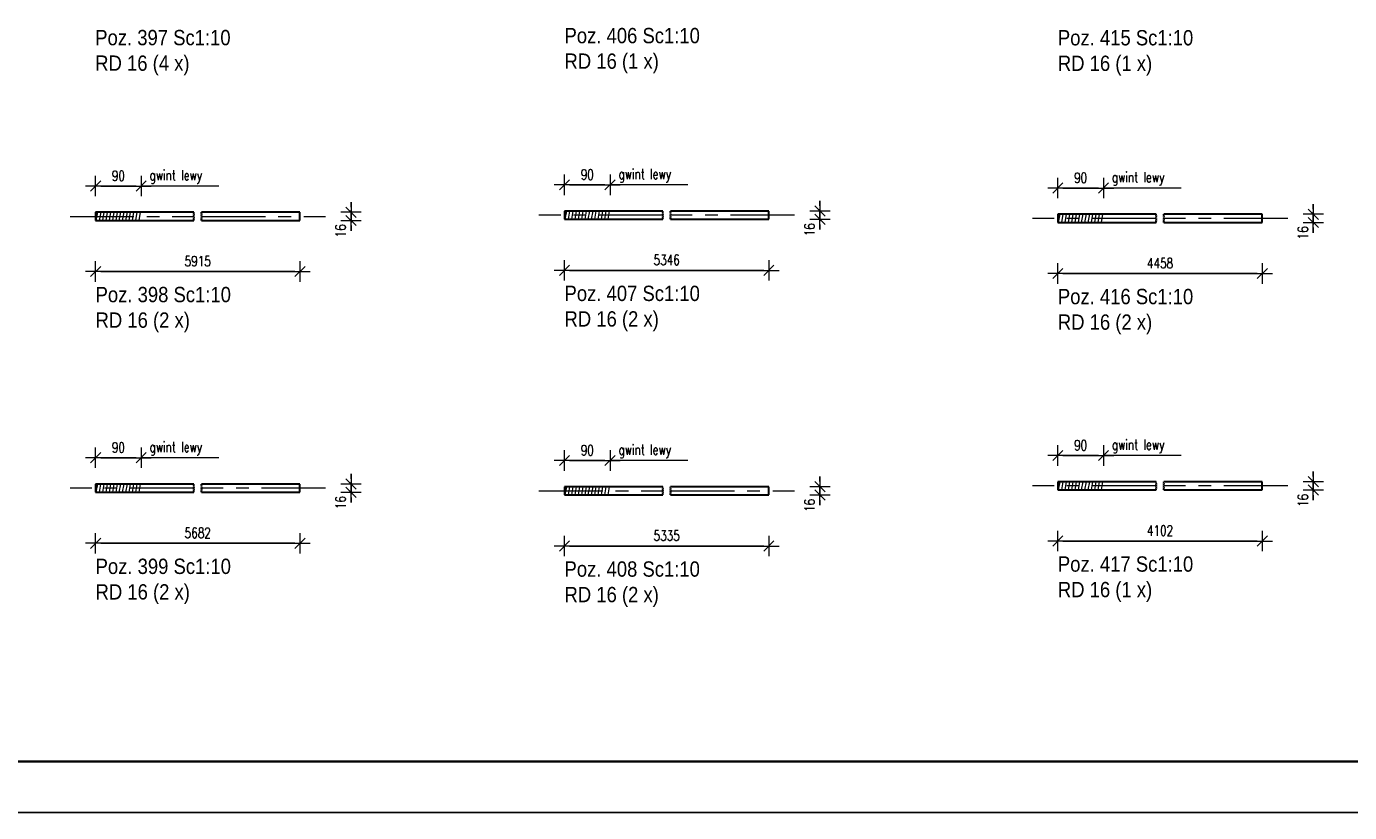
# Model space of a CAD drawing. Header units: millimetres. Extents: x -882 to -29, y 17430 to 18100.
# Tile 3 of 12: x -542 to -283, y 17430 to 17584. Entities that reach past the tile are written whole.
import ezdxf

# ---------------------------------------------------------------- set-up
doc = ezdxf.new("R2010")
doc.units = ezdxf.units.MM
doc.header["$LTSCALE"] = 10
doc.linetypes.add('MITTE', pattern=[2, 1.25, -0.25, 0.25, -0.25])
doc.layers.get('Defpoints').update_dxf_attribs({"color": 1})
doc.layers.add('_FORMATKA', color=8, linetype='Continuous', plot=False)
for name, color, linetype, lineweight in [('_RAMKA', 7, 'Continuous', 35), ('PS_DIM', 4, 'Continuous', 13), ('PS_Hatch', 3, 'Continuous', 9), ('PS_Mid', 5, 'MITTE', 15), ('PS_Shape', 161, 'Continuous', 30), ('PS_SOLID', 7, 'Continuous', 30), ('PS_TEXT', 3, 'Continuous', 18)]:
    doc.layers.add(name, color=color, linetype=linetype, lineweight=lineweight)
doc.styles.add('gil', font='txt', dxfattribs={"width": 0.9})
doc.styles.add('simplex', font='simplex.shx', dxfattribs={"width": 0.75})
doc.dimstyles.new('1_10_PRZ', dxfattribs={"dimtxt": 2, "dimasz": 1, "dimexe": 2, "dimexo": 5, "dimgap": 1, "dimtad": 1, "dimdec": 0, "dimlfac": 10, "dimtxsty": 'simplex', "dimblk": 'dimznak', "dimcen": 2, "dimse1": 1, "dimse2": 1, "dimclrt": 3, "dimadec": 1, "dimazin": 0, "dimtfac": 1, "dimtdec": 0, "dimtix": 1, "dimtmove": 2, "dimatfit": 3, "dimldrblk": 'dim-grot', "dimfxl": 1, "dimarcsym": 0})
doc.dimstyles.new('1_10_PRZ_DS1-LS10', dxfattribs={"dimtxt": 2, "dimasz": 1, "dimexe": 2, "dimexo": 5, "dimgap": 1, "dimtad": 1, "dimdec": 0, "dimlfac": 10, "dimtxsty": 'simplex', "dimblk": 'dimznak', "dimcen": 2, "dimse1": 1, "dimse2": 1, "dimclrt": 3, "dimadec": 1, "dimazin": 0, "dimtfac": 1, "dimtdec": 0, "dimtix": 1, "dimtmove": 2, "dimatfit": 3, "dimldrblk": 'dim-grot', "dimfxl": 1, "dimarcsym": 0})

# ---------------------------------------------------------------- blocks, each defined once
blk = doc.blocks.new('dim-grot')
blk.add_hatch(color=256).paths.add_polyline_path([(0, 0), (-2, 0.5), (-2, -0.5)])
blk.add_lwpolyline([(0, 0), (-2, 0.5), (-2, -0.5), (0, 0)])
blk = doc.blocks.new('dimznak')
at = {"color": 0}
for points in [[(-2, 0), (2, 0)], [(0, 2), (0, -2)]]:
    blk.add_lwpolyline(points, dxfattribs=at)
at = {"color": 2}
blk.add_lwpolyline([(1, 1), (-1, -1)], dxfattribs=at)
blk = doc.blocks.new('*D60')
at = {"layer": 'Defpoints', "color": 0, "transparency": 16777216}
for p in [(-488.83, 17547.62), (-488.83, 17546.02), (-478.83, 17547.62)]:
    blk.add_point(p, dxfattribs=at)
at = {"layer": 'PS_DIM', "color": 0, "lineweight": -2, "transparency": 16777216}
for p, q in [((-478.83, 17548.62), (-478.83, 17549.62)), ((-478.83, 17546.02), (-478.83, 17547.62)), ((-478.83, 17545.02), (-478.83, 17544.02))]:
    blk.add_line(p, q, dxfattribs=at)
for p, rotation in [((-478.83, 17547.62), 270), ((-478.83, 17546.02), 90)]:
    blk.add_blockref('dimznak', p, dxfattribs=dict(at, rotation=rotation))
at = {"layer": 'PS_DIM', "color": 3, "transparency": 16777216, "insert": (-480.87, 17543.98), "char_height": 2, "attachment_point": 5, "rotation": 90, "style": 'simplex'}
blk.add_mtext('16', dxfattribs=at)
blk = doc.blocks.new('*D62')
at = {"layer": 'Defpoints', "color": 0, "transparency": 16777216}
for p in [(-488.83, 17494.43), (-478.83, 17494.43), (-488.83, 17492.83)]:
    blk.add_point(p, dxfattribs=at)
at = {"layer": 'PS_DIM', "color": 0, "lineweight": -2, "transparency": 16777216}
for p, q in [((-478.83, 17495.43), (-478.83, 17496.43)), ((-478.83, 17492.83), (-478.83, 17494.43)), ((-478.83, 17491.83), (-478.83, 17490.83))]:
    blk.add_line(p, q, dxfattribs=at)
for p, rotation in [((-478.83, 17494.43), 270), ((-478.83, 17492.83), 90)]:
    blk.add_blockref('dimznak', p, dxfattribs=dict(at, rotation=rotation))
at = {"layer": 'PS_DIM', "color": 3, "transparency": 16777216, "insert": (-480.87, 17490.8), "char_height": 2, "attachment_point": 5, "rotation": 90, "style": 'simplex'}
blk.add_mtext('16', dxfattribs=at)
blk = doc.blocks.new('*D78')
at = {"layer": 'Defpoints', "color": 0, "transparency": 16777216}
for p in [(-397.04, 17547.85), (-397.04, 17546.25), (-387.04, 17547.85)]:
    blk.add_point(p, dxfattribs=at)
at = {"layer": 'PS_DIM', "color": 0, "lineweight": -2, "transparency": 16777216}
for p, q in [((-387.04, 17548.85), (-387.04, 17549.85)), ((-387.04, 17546.25), (-387.04, 17547.85)), ((-387.04, 17545.25), (-387.04, 17544.25))]:
    blk.add_line(p, q, dxfattribs=at)
for p, rotation in [((-387.04, 17547.85), 270), ((-387.04, 17546.25), 90)]:
    blk.add_blockref('dimznak', p, dxfattribs=dict(at, rotation=rotation))
at = {"layer": 'PS_DIM', "color": 3, "transparency": 16777216, "insert": (-389.08, 17544.21), "char_height": 2, "attachment_point": 5, "rotation": 90, "style": 'simplex'}
blk.add_mtext('16', dxfattribs=at)
blk = doc.blocks.new('*D80')
at = {"layer": 'Defpoints', "color": 0, "transparency": 16777216}
for p in [(-397.04, 17493.9), (-397.04, 17492.3), (-387.04, 17493.9)]:
    blk.add_point(p, dxfattribs=at)
at = {"layer": 'PS_DIM', "color": 0, "lineweight": -2, "transparency": 16777216}
for p, q in [((-387.04, 17494.9), (-387.04, 17495.9)), ((-387.04, 17492.3), (-387.04, 17493.9)), ((-387.04, 17491.3), (-387.04, 17490.3))]:
    blk.add_line(p, q, dxfattribs=at)
for p, rotation in [((-387.04, 17493.9), 270), ((-387.04, 17492.3), 90)]:
    blk.add_blockref('dimznak', p, dxfattribs=dict(at, rotation=rotation))
at = {"layer": 'PS_DIM', "color": 3, "transparency": 16777216, "insert": (-389.08, 17490.26), "char_height": 2, "attachment_point": 5, "rotation": 90, "style": 'simplex'}
blk.add_mtext('16', dxfattribs=at)
blk = doc.blocks.new('*D96')
at = {"layer": 'Defpoints', "color": 0, "transparency": 16777216}
for p in [(-300.47, 17547.23), (-290.47, 17547.23), (-300.47, 17545.63)]:
    blk.add_point(p, dxfattribs=at)
at = {"layer": 'PS_DIM', "color": 0, "lineweight": -2, "transparency": 16777216}
for p, q in [((-290.47, 17548.23), (-290.47, 17549.23)), ((-290.47, 17545.63), (-290.47, 17547.23)), ((-290.47, 17544.63), (-290.47, 17543.63))]:
    blk.add_line(p, q, dxfattribs=at)
for p, rotation in [((-290.47, 17547.23), 270), ((-290.47, 17545.63), 90)]:
    blk.add_blockref('dimznak', p, dxfattribs=dict(at, rotation=rotation))
at = {"layer": 'PS_DIM', "color": 3, "transparency": 16777216, "insert": (-292.51, 17543.6), "char_height": 2, "attachment_point": 5, "rotation": 90, "style": 'simplex'}
blk.add_mtext('16', dxfattribs=at)
blk = doc.blocks.new('*D98')
at = {"layer": 'Defpoints', "color": 0, "transparency": 16777216}
for p in [(-300.47, 17494.88), (-290.47, 17494.88), (-300.47, 17493.28)]:
    blk.add_point(p, dxfattribs=at)
at = {"layer": 'PS_DIM', "color": 0, "lineweight": -2, "transparency": 16777216}
for p, q in [((-290.47, 17495.88), (-290.47, 17496.88)), ((-290.47, 17493.28), (-290.47, 17494.88)), ((-290.47, 17492.28), (-290.47, 17491.28))]:
    blk.add_line(p, q, dxfattribs=at)
for p, rotation in [((-290.47, 17494.88), 270), ((-290.47, 17493.28), 90)]:
    blk.add_blockref('dimznak', p, dxfattribs=dict(at, rotation=rotation))
at = {"layer": 'PS_DIM', "color": 3, "transparency": 16777216, "insert": (-292.51, 17491.24), "char_height": 2, "attachment_point": 5, "rotation": 90, "style": 'simplex'}
blk.add_mtext('16', dxfattribs=at)
blk = doc.blocks.new('*U16')
at = {"layer": '_FORMATKA', "lineweight": -3}
blk.add_lwpolyline([(-841, 0), (0, 0), (0, 594), (-841, 594)], close=True, dxfattribs=at)
at = {"layer": '_RAMKA', "lineweight": -3, "const_width": 0.5}
blk.add_lwpolyline([(-811, 10), (-10, 10), (-10, 584), (-811, 584)], close=True, dxfattribs=at)
blk = doc.blocks.new('*X174')
at = {"color": 1}
for p, q in [((-509.62, 17547.24), (-509.55, 17547.41)), ((-509.55, 17547.06), (-509.62, 17547.24)), ((-509.62, 17546.89), (-509.55, 17547.06)), ((-509.55, 17546.72), (-509.62, 17546.89)), ((-509.62, 17546.54), (-509.55, 17546.72)), ((-509.55, 17546.37), (-509.62, 17546.54)), ((-509.62, 17546.2), (-509.55, 17546.37)), ((-509.58, 17546.11), (-509.62, 17546.2)), ((-509.58, 17547.5), (-509.58, 17547.62)), ((-509.55, 17547.41), (-509.58, 17547.5)), ((-509.58, 17546.02), (-509.58, 17546.11)), ((-508.12, 17547.24), (-508.05, 17547.41)), ((-508.05, 17547.06), (-508.12, 17547.24)), ((-508.12, 17546.89), (-508.05, 17547.06)), ((-508.05, 17546.72), (-508.12, 17546.89)), ((-508.12, 17546.54), (-508.05, 17546.72)), ((-508.05, 17546.37), (-508.12, 17546.54)), ((-508.12, 17546.2), (-508.05, 17546.37)), ((-508.08, 17546.11), (-508.12, 17546.2)), ((-508.08, 17547.5), (-508.08, 17547.62)), ((-508.05, 17547.41), (-508.08, 17547.5)), ((-508.08, 17546.02), (-508.08, 17546.11))]:
    blk.add_line(p, q, dxfattribs=at)
at = {"layer": 'PS_Mid', "color": 5, "linetype": 'MITTE'}
for p, q in [((-533.83, 17546.82), (-509.58, 17546.82)), ((-508.08, 17546.82), (-483.83, 17546.82))]:
    blk.add_line(p, q, dxfattribs=at)
at = {"layer": 'PS_SOLID', "color": 7, "linetype": 'Continuous'}
for p, q in [((-509.58, 17547.62), (-528.83, 17547.62)), ((-528.83, 17547.62), (-528.83, 17547.61)), ((-528.83, 17547.61), (-528.83, 17547.57)), ((-528.83, 17547.57), (-528.83, 17547.5)), ((-528.83, 17547.5), (-528.83, 17547.4)), ((-528.83, 17547.4), (-528.83, 17547.27)), ((-528.83, 17547.27), (-528.83, 17547.13)), ((-528.83, 17547.13), (-528.83, 17546.98)), ((-528.83, 17546.98), (-528.83, 17546.82)), ((-528.83, 17546.82), (-528.83, 17546.66)), ((-528.83, 17546.66), (-528.83, 17546.5)), ((-528.83, 17546.5), (-528.83, 17546.36)), ((-528.83, 17546.36), (-528.83, 17546.24)), ((-528.83, 17546.24), (-528.83, 17546.14)), ((-528.83, 17546.14), (-528.83, 17546.07)), ((-528.83, 17546.07), (-528.83, 17546.03)), ((-528.83, 17546.03), (-528.83, 17546.02)), ((-528.83, 17546.02), (-509.58, 17546.02)), ((-488.83, 17547.62), (-508.08, 17547.62)), ((-508.08, 17546.02), (-488.83, 17546.02)), ((-488.83, 17547.61), (-488.83, 17547.62)), ((-488.83, 17547.57), (-488.83, 17547.61)), ((-488.83, 17547.5), (-488.83, 17547.57)), ((-488.83, 17547.4), (-488.83, 17547.5)), ((-488.83, 17547.27), (-488.83, 17547.4)), ((-488.83, 17547.13), (-488.83, 17547.27)), ((-488.83, 17546.98), (-488.83, 17547.13)), ((-488.83, 17546.82), (-488.83, 17546.98)), ((-488.83, 17546.66), (-488.83, 17546.82)), ((-488.83, 17546.5), (-488.83, 17546.66)), ((-488.83, 17546.36), (-488.83, 17546.5)), ((-488.83, 17546.24), (-488.83, 17546.36)), ((-488.83, 17546.14), (-488.83, 17546.24)), ((-488.83, 17546.07), (-488.83, 17546.14)), ((-488.83, 17546.03), (-488.83, 17546.07)), ((-488.83, 17546.02), (-488.83, 17546.03))]:
    blk.add_line(p, q, dxfattribs=at)
blk = doc.blocks.new('*X175')
at = {"color": 3, "style": 'gil', "width": 0.9}
for s, p in [('Poz. 398 Sc1:10', (-528.83, 17530.02)), ('RD 16 (2 x)', (-528.83, 17525.02))]:
    blk.add_text(s, height=3, dxfattribs=at).set_placement(p)
blk = doc.blocks.new('*X176')
at = {"color": 1}
for p, q in [((-509.62, 17494.05), (-509.55, 17494.23)), ((-509.58, 17494.31), (-509.58, 17494.43)), ((-509.55, 17494.23), (-509.58, 17494.31)), ((-508.12, 17494.05), (-508.05, 17494.23)), ((-508.08, 17494.31), (-508.08, 17494.43)), ((-508.05, 17494.23), (-508.08, 17494.31)), ((-509.55, 17493.88), (-509.62, 17494.05)), ((-509.62, 17493.71), (-509.55, 17493.88)), ((-509.55, 17493.53), (-509.62, 17493.71)), ((-509.62, 17493.36), (-509.55, 17493.53)), ((-509.55, 17493.19), (-509.62, 17493.36)), ((-509.62, 17493.01), (-509.55, 17493.19)), ((-509.58, 17492.93), (-509.62, 17493.01)), ((-509.58, 17492.83), (-509.58, 17492.93)), ((-508.05, 17493.88), (-508.12, 17494.05)), ((-508.12, 17493.71), (-508.05, 17493.88)), ((-508.05, 17493.53), (-508.12, 17493.71)), ((-508.12, 17493.36), (-508.05, 17493.53)), ((-508.05, 17493.19), (-508.12, 17493.36)), ((-508.12, 17493.01), (-508.05, 17493.19)), ((-508.08, 17492.93), (-508.12, 17493.01)), ((-508.08, 17492.83), (-508.08, 17492.93))]:
    blk.add_line(p, q, dxfattribs=at)
at = {"layer": 'PS_Mid', "color": 5, "linetype": 'MITTE'}
for p, q in [((-509.58, 17493.63), (-533.83, 17493.63)), ((-483.83, 17493.63), (-508.08, 17493.63))]:
    blk.add_line(p, q, dxfattribs=at)
at = {"layer": 'PS_SOLID', "color": 7, "linetype": 'Continuous'}
for p, q in [((-509.58, 17494.43), (-528.83, 17494.43)), ((-528.83, 17494.43), (-528.83, 17494.41)), ((-528.83, 17494.41), (-528.83, 17494.35)), ((-528.83, 17494.35), (-528.83, 17494.27)), ((-528.83, 17494.27), (-528.83, 17494.15)), ((-528.83, 17494.15), (-528.83, 17494.02)), ((-488.83, 17494.43), (-508.08, 17494.43)), ((-488.83, 17494.41), (-488.83, 17494.43)), ((-488.83, 17494.35), (-488.83, 17494.41)), ((-488.83, 17494.27), (-488.83, 17494.35)), ((-488.83, 17494.15), (-488.83, 17494.27)), ((-488.83, 17494.02), (-488.83, 17494.15)), ((-528.83, 17494.02), (-528.83, 17493.87)), ((-528.83, 17493.87), (-528.83, 17493.71)), ((-528.83, 17493.71), (-528.83, 17493.55)), ((-528.83, 17493.55), (-528.83, 17493.39)), ((-528.83, 17493.39), (-528.83, 17493.25)), ((-528.83, 17493.25), (-528.83, 17493.11)), ((-528.83, 17493.11), (-528.83, 17493)), ((-528.83, 17493), (-528.83, 17492.92)), ((-528.83, 17492.92), (-528.83, 17492.86)), ((-528.83, 17492.86), (-528.83, 17492.83)), ((-528.83, 17492.83), (-509.58, 17492.83)), ((-508.08, 17492.83), (-488.83, 17492.83)), ((-488.83, 17493.87), (-488.83, 17494.02)), ((-488.83, 17493.71), (-488.83, 17493.87)), ((-488.83, 17493.55), (-488.83, 17493.71)), ((-488.83, 17493.39), (-488.83, 17493.55)), ((-488.83, 17493.25), (-488.83, 17493.39)), ((-488.83, 17493.11), (-488.83, 17493.25)), ((-488.83, 17493), (-488.83, 17493.11)), ((-488.83, 17492.92), (-488.83, 17493)), ((-488.83, 17492.86), (-488.83, 17492.92)), ((-488.83, 17492.83), (-488.83, 17492.86))]:
    blk.add_line(p, q, dxfattribs=at)
blk = doc.blocks.new('*X177')
at = {"color": 3, "style": 'gil', "width": 0.9}
for s, p in [('Poz. 399 Sc1:10', (-528.83, 17476.83)), ('RD 16 (2 x)', (-528.83, 17471.83))]:
    blk.add_text(s, height=3, dxfattribs=at).set_placement(p)
blk = doc.blocks.new('*X191')
at = {"color": 3, "style": 'gil', "width": 0.9}
for s, p in [('Poz. 406 Sc1:10', (-437.04, 17580.7)), ('RD 16 (1 x)', (-437.04, 17575.7))]:
    blk.add_text(s, height=3, dxfattribs=at).set_placement(p)
blk = doc.blocks.new('*X192')
at = {"color": 1}
for p, q in [((-417.82, 17547.47), (-417.75, 17547.64)), ((-417.75, 17547.3), (-417.82, 17547.47)), ((-417.82, 17547.12), (-417.75, 17547.3)), ((-417.75, 17546.95), (-417.82, 17547.12)), ((-417.82, 17546.78), (-417.75, 17546.95)), ((-417.75, 17546.6), (-417.82, 17546.78)), ((-417.82, 17546.43), (-417.75, 17546.6)), ((-417.79, 17546.34), (-417.82, 17546.43)), ((-417.79, 17547.73), (-417.79, 17547.85)), ((-417.75, 17547.64), (-417.79, 17547.73)), ((-417.79, 17546.25), (-417.79, 17546.34)), ((-416.32, 17547.47), (-416.25, 17547.64)), ((-416.25, 17547.3), (-416.32, 17547.47)), ((-416.32, 17547.12), (-416.25, 17547.3)), ((-416.25, 17546.95), (-416.32, 17547.12)), ((-416.32, 17546.78), (-416.25, 17546.95)), ((-416.25, 17546.6), (-416.32, 17546.78)), ((-416.32, 17546.43), (-416.25, 17546.6)), ((-416.29, 17546.34), (-416.32, 17546.43)), ((-416.29, 17547.73), (-416.29, 17547.85)), ((-416.25, 17547.64), (-416.29, 17547.73)), ((-416.29, 17546.25), (-416.29, 17546.34))]:
    blk.add_line(p, q, dxfattribs=at)
at = {"layer": 'PS_Mid', "color": 5, "linetype": 'MITTE'}
for p, q in [((-417.79, 17547.05), (-442.04, 17547.05)), ((-392.04, 17547.05), (-416.29, 17547.05))]:
    blk.add_line(p, q, dxfattribs=at)
at = {"layer": 'PS_SOLID', "color": 7, "linetype": 'Continuous'}
for p, q in [((-417.79, 17547.85), (-437.04, 17547.85)), ((-437.04, 17547.85), (-437.04, 17547.82)), ((-437.04, 17547.82), (-437.04, 17547.77)), ((-437.04, 17547.77), (-437.04, 17547.68)), ((-437.04, 17547.68), (-437.04, 17547.57)), ((-437.04, 17547.57), (-437.04, 17547.44)), ((-437.04, 17547.44), (-437.04, 17547.29)), ((-437.04, 17547.29), (-437.04, 17547.13)), ((-437.04, 17547.13), (-437.04, 17546.97)), ((-437.04, 17546.97), (-437.04, 17546.81)), ((-437.04, 17546.81), (-437.04, 17546.66)), ((-437.04, 17546.66), (-437.04, 17546.53)), ((-437.04, 17546.53), (-437.04, 17546.42)), ((-437.04, 17546.42), (-437.04, 17546.33)), ((-437.04, 17546.33), (-437.04, 17546.27)), ((-437.04, 17546.27), (-437.04, 17546.25)), ((-437.04, 17546.25), (-417.79, 17546.25)), ((-397.04, 17547.85), (-416.29, 17547.85)), ((-416.29, 17546.25), (-397.04, 17546.25)), ((-397.04, 17547.82), (-397.04, 17547.85)), ((-397.04, 17547.77), (-397.04, 17547.82)), ((-397.04, 17547.68), (-397.04, 17547.77)), ((-397.04, 17547.57), (-397.04, 17547.68)), ((-397.04, 17547.44), (-397.04, 17547.57)), ((-397.04, 17547.29), (-397.04, 17547.44)), ((-397.04, 17547.13), (-397.04, 17547.29)), ((-397.04, 17546.97), (-397.04, 17547.13)), ((-397.04, 17546.81), (-397.04, 17546.97)), ((-397.04, 17546.66), (-397.04, 17546.81)), ((-397.04, 17546.53), (-397.04, 17546.66)), ((-397.04, 17546.42), (-397.04, 17546.53)), ((-397.04, 17546.33), (-397.04, 17546.42)), ((-397.04, 17546.27), (-397.04, 17546.33)), ((-397.04, 17546.25), (-397.04, 17546.27))]:
    blk.add_line(p, q, dxfattribs=at)
blk = doc.blocks.new('*X193')
at = {"color": 3, "style": 'gil', "width": 0.9}
for s, p in [('Poz. 407 Sc1:10', (-437.04, 17530.25)), ('RD 16 (2 x)', (-437.04, 17525.25))]:
    blk.add_text(s, height=3, dxfattribs=at).set_placement(p)
blk = doc.blocks.new('*X194')
at = {"color": 1}
for p, q in [((-417.82, 17493.52), (-417.75, 17493.69)), ((-417.75, 17493.35), (-417.82, 17493.52)), ((-417.82, 17493.17), (-417.75, 17493.35)), ((-417.75, 17493), (-417.82, 17493.17)), ((-417.82, 17492.83), (-417.75, 17493)), ((-417.75, 17492.65), (-417.82, 17492.83)), ((-417.82, 17492.48), (-417.75, 17492.65)), ((-417.79, 17492.39), (-417.82, 17492.48)), ((-417.79, 17493.78), (-417.79, 17493.9)), ((-417.75, 17493.69), (-417.79, 17493.78)), ((-417.79, 17492.3), (-417.79, 17492.39)), ((-416.32, 17493.52), (-416.25, 17493.69)), ((-416.25, 17493.35), (-416.32, 17493.52)), ((-416.32, 17493.17), (-416.25, 17493.35)), ((-416.25, 17493), (-416.32, 17493.17)), ((-416.32, 17492.83), (-416.25, 17493)), ((-416.25, 17492.65), (-416.32, 17492.83)), ((-416.32, 17492.48), (-416.25, 17492.65)), ((-416.29, 17492.39), (-416.32, 17492.48)), ((-416.29, 17493.78), (-416.29, 17493.9)), ((-416.25, 17493.69), (-416.29, 17493.78)), ((-416.29, 17492.3), (-416.29, 17492.39))]:
    blk.add_line(p, q, dxfattribs=at)
at = {"layer": 'PS_Mid', "color": 5, "linetype": 'MITTE'}
for p, q in [((-442.04, 17493.1), (-417.79, 17493.1)), ((-416.29, 17493.1), (-392.04, 17493.1))]:
    blk.add_line(p, q, dxfattribs=at)
at = {"layer": 'PS_SOLID', "color": 7, "linetype": 'Continuous'}
for p, q in [((-417.79, 17493.9), (-437.04, 17493.9)), ((-437.04, 17493.9), (-437.04, 17493.89)), ((-437.04, 17493.89), (-437.04, 17493.85)), ((-437.04, 17493.85), (-437.04, 17493.78)), ((-437.04, 17493.78), (-437.04, 17493.68)), ((-437.04, 17493.68), (-437.04, 17493.56)), ((-437.04, 17493.56), (-437.04, 17493.41)), ((-437.04, 17493.41), (-437.04, 17493.26)), ((-437.04, 17493.26), (-437.04, 17493.1)), ((-437.04, 17493.1), (-437.04, 17492.94)), ((-437.04, 17492.94), (-437.04, 17492.78)), ((-437.04, 17492.78), (-437.04, 17492.64)), ((-437.04, 17492.64), (-437.04, 17492.52)), ((-437.04, 17492.52), (-437.04, 17492.42)), ((-437.04, 17492.42), (-437.04, 17492.35)), ((-437.04, 17492.35), (-437.04, 17492.31)), ((-437.04, 17492.31), (-437.04, 17492.3)), ((-437.04, 17492.3), (-417.79, 17492.3)), ((-397.04, 17493.9), (-416.29, 17493.9)), ((-416.29, 17492.3), (-397.04, 17492.3)), ((-397.04, 17493.89), (-397.04, 17493.9)), ((-397.04, 17493.85), (-397.04, 17493.89)), ((-397.04, 17493.78), (-397.04, 17493.85)), ((-397.04, 17493.68), (-397.04, 17493.78)), ((-397.04, 17493.56), (-397.04, 17493.68)), ((-397.04, 17493.41), (-397.04, 17493.56)), ((-397.04, 17493.26), (-397.04, 17493.41)), ((-397.04, 17493.1), (-397.04, 17493.26)), ((-397.04, 17492.94), (-397.04, 17493.1)), ((-397.04, 17492.78), (-397.04, 17492.94)), ((-397.04, 17492.64), (-397.04, 17492.78)), ((-397.04, 17492.52), (-397.04, 17492.64)), ((-397.04, 17492.42), (-397.04, 17492.52)), ((-397.04, 17492.35), (-397.04, 17492.42)), ((-397.04, 17492.31), (-397.04, 17492.35)), ((-397.04, 17492.3), (-397.04, 17492.31))]:
    blk.add_line(p, q, dxfattribs=at)
blk = doc.blocks.new('*X195')
at = {"color": 3, "style": 'gil', "width": 0.9}
for s, p in [('Poz. 408 Sc1:10', (-437.04, 17476.3)), ('RD 16 (2 x)', (-437.04, 17471.3))]:
    blk.add_text(s, height=3, dxfattribs=at).set_placement(p)
blk = doc.blocks.new('*X209')
at = {"color": 3, "style": 'gil', "width": 0.9}
for s, p in [('Poz. 415 Sc1:10', (-340.47, 17580.28)), ('RD 16 (1 x)', (-340.47, 17575.28))]:
    blk.add_text(s, height=3, dxfattribs=at).set_placement(p)
blk = doc.blocks.new('*X210')
at = {"color": 1}
for p, q in [((-321.25, 17546.85), (-321.18, 17547.03)), ((-321.18, 17546.68), (-321.25, 17546.85)), ((-321.25, 17546.51), (-321.18, 17546.68)), ((-321.18, 17546.33), (-321.25, 17546.51)), ((-321.25, 17546.16), (-321.18, 17546.33)), ((-321.18, 17545.99), (-321.25, 17546.16)), ((-321.25, 17545.81), (-321.18, 17545.99)), ((-321.22, 17547.11), (-321.22, 17547.23)), ((-321.18, 17547.03), (-321.22, 17547.11)), ((-319.75, 17546.85), (-319.68, 17547.03)), ((-319.68, 17546.68), (-319.75, 17546.85)), ((-319.75, 17546.51), (-319.68, 17546.68)), ((-319.68, 17546.33), (-319.75, 17546.51)), ((-319.75, 17546.16), (-319.68, 17546.33)), ((-319.68, 17545.99), (-319.75, 17546.16)), ((-319.75, 17545.81), (-319.68, 17545.99)), ((-319.72, 17547.11), (-319.72, 17547.23)), ((-319.68, 17547.03), (-319.72, 17547.11)), ((-321.22, 17545.73), (-321.25, 17545.81)), ((-321.22, 17545.63), (-321.22, 17545.73)), ((-319.72, 17545.73), (-319.75, 17545.81)), ((-319.72, 17545.63), (-319.72, 17545.73))]:
    blk.add_line(p, q, dxfattribs=at)
at = {"layer": 'PS_Mid', "color": 5, "linetype": 'MITTE'}
for p, q in [((-321.22, 17546.43), (-345.47, 17546.43)), ((-295.47, 17546.43), (-319.72, 17546.43))]:
    blk.add_line(p, q, dxfattribs=at)
at = {"layer": 'PS_SOLID', "color": 7, "linetype": 'Continuous'}
for p, q in [((-321.22, 17547.23), (-340.47, 17547.23)), ((-340.47, 17547.23), (-340.47, 17547.21)), ((-340.47, 17547.21), (-340.47, 17547.15)), ((-340.47, 17547.15), (-340.47, 17547.06)), ((-340.47, 17547.06), (-340.47, 17546.95)), ((-340.47, 17546.95), (-340.47, 17546.82)), ((-340.47, 17546.82), (-340.47, 17546.67)), ((-340.47, 17546.67), (-340.47, 17546.51)), ((-340.47, 17546.51), (-340.47, 17546.35)), ((-340.47, 17546.35), (-340.47, 17546.19)), ((-340.47, 17546.19), (-340.47, 17546.04)), ((-340.47, 17546.04), (-340.47, 17545.91)), ((-340.47, 17545.91), (-340.47, 17545.8)), ((-300.47, 17547.23), (-319.72, 17547.23)), ((-300.47, 17547.21), (-300.47, 17547.23)), ((-300.47, 17547.15), (-300.47, 17547.21)), ((-300.47, 17547.06), (-300.47, 17547.15)), ((-300.47, 17546.95), (-300.47, 17547.06)), ((-300.47, 17546.82), (-300.47, 17546.95)), ((-300.47, 17546.67), (-300.47, 17546.82)), ((-300.47, 17546.51), (-300.47, 17546.67)), ((-300.47, 17546.35), (-300.47, 17546.51)), ((-300.47, 17546.19), (-300.47, 17546.35)), ((-300.47, 17546.04), (-300.47, 17546.19)), ((-300.47, 17545.91), (-300.47, 17546.04)), ((-300.47, 17545.8), (-300.47, 17545.91)), ((-340.47, 17545.8), (-340.47, 17545.71)), ((-340.47, 17545.71), (-340.47, 17545.66)), ((-340.47, 17545.66), (-340.47, 17545.63)), ((-340.47, 17545.63), (-321.22, 17545.63)), ((-319.72, 17545.63), (-300.47, 17545.63)), ((-300.47, 17545.71), (-300.47, 17545.8)), ((-300.47, 17545.66), (-300.47, 17545.71)), ((-300.47, 17545.63), (-300.47, 17545.66))]:
    blk.add_line(p, q, dxfattribs=at)
blk = doc.blocks.new('*X211')
at = {"color": 3, "style": 'gil', "width": 0.9}
for s, p in [('Poz. 416 Sc1:10', (-340.47, 17529.63)), ('RD 16 (2 x)', (-340.47, 17524.63))]:
    blk.add_text(s, height=3, dxfattribs=at).set_placement(p)
blk = doc.blocks.new('*X212')
at = {"color": 1}
for p, q in [((-321.25, 17494.5), (-321.18, 17494.67)), ((-321.18, 17494.33), (-321.25, 17494.5)), ((-321.25, 17494.15), (-321.18, 17494.33)), ((-321.18, 17493.98), (-321.25, 17494.15)), ((-321.22, 17494.76), (-321.22, 17494.88)), ((-321.18, 17494.67), (-321.22, 17494.76)), ((-319.75, 17494.5), (-319.68, 17494.67)), ((-319.68, 17494.33), (-319.75, 17494.5)), ((-319.75, 17494.15), (-319.68, 17494.33)), ((-319.68, 17493.98), (-319.75, 17494.15)), ((-319.72, 17494.76), (-319.72, 17494.88)), ((-319.68, 17494.67), (-319.72, 17494.76)), ((-321.25, 17493.81), (-321.18, 17493.98)), ((-321.18, 17493.63), (-321.25, 17493.81)), ((-321.25, 17493.46), (-321.18, 17493.63)), ((-321.22, 17493.37), (-321.25, 17493.46)), ((-321.22, 17493.28), (-321.22, 17493.37)), ((-319.75, 17493.81), (-319.68, 17493.98)), ((-319.68, 17493.63), (-319.75, 17493.81)), ((-319.75, 17493.46), (-319.68, 17493.63)), ((-319.72, 17493.37), (-319.75, 17493.46)), ((-319.72, 17493.28), (-319.72, 17493.37))]:
    blk.add_line(p, q, dxfattribs=at)
at = {"layer": 'PS_Mid', "color": 5, "linetype": 'MITTE'}
for p, q in [((-321.22, 17494.08), (-345.47, 17494.08)), ((-295.47, 17494.08), (-319.72, 17494.08))]:
    blk.add_line(p, q, dxfattribs=at)
at = {"layer": 'PS_SOLID', "color": 7, "linetype": 'Continuous'}
for p, q in [((-321.22, 17494.88), (-340.47, 17494.88)), ((-340.47, 17494.88), (-340.47, 17494.85)), ((-340.47, 17494.85), (-340.47, 17494.8)), ((-340.47, 17494.8), (-340.47, 17494.71)), ((-340.47, 17494.71), (-340.47, 17494.6)), ((-340.47, 17494.6), (-340.47, 17494.47)), ((-340.47, 17494.47), (-340.47, 17494.32)), ((-340.47, 17494.32), (-340.47, 17494.16)), ((-340.47, 17494.16), (-340.47, 17494)), ((-300.47, 17494.88), (-319.72, 17494.88)), ((-300.47, 17494.85), (-300.47, 17494.88)), ((-300.47, 17494.8), (-300.47, 17494.85)), ((-300.47, 17494.71), (-300.47, 17494.8)), ((-300.47, 17494.6), (-300.47, 17494.71)), ((-300.47, 17494.47), (-300.47, 17494.6)), ((-300.47, 17494.32), (-300.47, 17494.47)), ((-300.47, 17494.16), (-300.47, 17494.32)), ((-300.47, 17494), (-300.47, 17494.16)), ((-340.47, 17494), (-340.47, 17493.84)), ((-340.47, 17493.84), (-340.47, 17493.69)), ((-340.47, 17493.69), (-340.47, 17493.56)), ((-340.47, 17493.56), (-340.47, 17493.45)), ((-340.47, 17493.45), (-340.47, 17493.36)), ((-340.47, 17493.36), (-340.47, 17493.31)), ((-340.47, 17493.31), (-340.47, 17493.28)), ((-340.47, 17493.28), (-321.22, 17493.28)), ((-319.72, 17493.28), (-300.47, 17493.28)), ((-300.47, 17493.84), (-300.47, 17494)), ((-300.47, 17493.69), (-300.47, 17493.84)), ((-300.47, 17493.56), (-300.47, 17493.69)), ((-300.47, 17493.45), (-300.47, 17493.56)), ((-300.47, 17493.36), (-300.47, 17493.45)), ((-300.47, 17493.31), (-300.47, 17493.36)), ((-300.47, 17493.28), (-300.47, 17493.31))]:
    blk.add_line(p, q, dxfattribs=at)
blk = doc.blocks.new('*X213')
at = {"color": 3, "style": 'gil', "width": 0.9}
for s, p in [('Poz. 417 Sc1:10', (-340.47, 17477.28)), ('RD 16 (1 x)', (-340.47, 17472.28))]:
    blk.add_text(s, height=3, dxfattribs=at).set_placement(p)
blk = doc.blocks.new('*X233')
at = {"color": 3, "style": 'gil', "width": 0.9}
for s, p in [('Poz. 397 Sc1:10', (-528.9, 17580.31)), ('RD 16 (4 x)', (-528.9, 17575.31))]:
    blk.add_text(s, height=3, dxfattribs=at).set_placement(p)

msp = doc.modelspace()

# ---------------------------------------------------------------- hatches: boundary and pattern name
at = {"layer": 'PS_Hatch'}
h = msp.add_hatch(dxfattribs=at)
h.set_pattern_fill('ANSI31', color=256, scale=0.2, angle=35, style=0)
h.set_pattern_definition([(80, (-2971.2284, -5620.1752), (-0.625352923, 0.110266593), [])])
h.paths.add_polyline_path([(-528.83, 17547.62), (-519.83, 17547.62), (-519.83, 17546.02), (-528.83, 17546.02)])
h = msp.add_hatch(dxfattribs=at)
h.set_pattern_fill('ANSI31', color=256, scale=0.2, angle=35, style=0)
h.set_pattern_definition([(80, (-2879.43216, -5619.94374), (-0.625352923, 0.110266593), [])])
h.paths.add_polyline_path([(-437.04, 17547.85), (-428.04, 17547.85), (-428.04, 17546.25), (-437.04, 17546.25)])
h = msp.add_hatch(dxfattribs=at)
h.set_pattern_fill('ANSI31', color=256, scale=0.2, angle=35, style=0)
h.set_pattern_definition([(80, (-2782.8637, -5620.5604), (-0.625352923, 0.110266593), [])])
h.paths.add_polyline_path([(-340.47, 17547.23), (-331.47, 17547.23), (-331.47, 17545.63), (-340.47, 17545.63)])
h = msp.add_hatch(dxfattribs=at)
h.set_pattern_fill('ANSI31', color=256, scale=0.2, angle=35, style=0)
h.set_pattern_definition([(80, (-2971.2284, -5673.35844), (-0.625352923, 0.110266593), [])])
h.paths.add_polyline_path([(-528.83, 17494.43), (-519.83, 17494.43), (-519.83, 17492.83), (-528.83, 17492.83)])
h = msp.add_hatch(dxfattribs=at)
h.set_pattern_fill('ANSI31', color=256, scale=0.2, angle=35, style=0)
h.set_pattern_definition([(80, (-2782.8637, -5672.9126), (-0.625352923, 0.110266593), [])])
h.paths.add_polyline_path([(-340.47, 17494.88), (-331.47, 17494.88), (-331.47, 17493.28), (-340.47, 17493.28)])
h = msp.add_hatch(dxfattribs=at)
h.set_pattern_fill('ANSI31', color=256, scale=0.2, angle=35, style=0)
h.set_pattern_definition([(80, (-2879.43216, -5673.8936), (-0.625352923, 0.110266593), [])])
h.paths.add_polyline_path([(-437.04, 17493.9), (-428.04, 17493.9), (-428.04, 17492.3), (-437.04, 17492.3)])

# ---------------------------------------------------------------- linework, layer by layer
at = {"layer": 'PS_DIM'}
for p, q in [((-504.71, 17552.76), (-519.92, 17552.76)), ((-412.91, 17552.99), (-428.12, 17552.99)), ((-316.34, 17552.37), (-331.55, 17552.37)), ((-504.71, 17499.58), (-519.92, 17499.58)), ((-316.34, 17500.02), (-331.55, 17500.02)), ((-412.91, 17499.04), (-428.12, 17499.04))]:
    msp.add_line(p, q, dxfattribs=at)

# ---------------------------------------------------------------- block references
msp.add_blockref('*U16', (-34.57, 17430.14), dxfattribs=at)
at = {"layer": 'PS_Shape', "color": 2}
for name in ['*X174', '*X192', '*X210', '*X176', '*X212', '*X194']:
    msp.add_blockref(name, (0, 0), dxfattribs=at)
at = {"layer": 'PS_TEXT'}
for name in ['*X233', '*X191', '*X209', '*X175', '*X193', '*X211', '*X177', '*X195', '*X213']:
    msp.add_blockref(name, (0, 0), dxfattribs=at)

# ---------------------------------------------------------------- texts
at = {"layer": 'PS_DIM', "color": 1, "char_height": 2, "attachment_point": 1, "style": 'simplex'}
for insert in [(-426.48, 17556.11), (-518.27, 17555.88), (-329.91, 17555.5), (-518.27, 17502.7), (-426.48, 17502.16), (-329.91, 17503.14)]:
    msp.add_mtext_dynamic_manual_height_columns('gwint lewy', width=15.6065, gutter_width=17.5, heights=[0], dxfattribs=dict(at, insert=insert))

# ---------------------------------------------------------------- dimensions: what is measured, and where the dimension line sits
at = {"layer": 'PS_DIM', "color": 4}
for base, p1, p2 in [((-428.12, 17552.99), (-437.04, 17547.85), (-428.12, 17547.85)), ((-519.92, 17552.76), (-528.83, 17547.62), (-519.92, 17547.62)), ((-331.55, 17552.37), (-340.47, 17547.23), (-331.55, 17547.23)), ((-519.92, 17499.58), (-528.83, 17494.43), (-519.92, 17494.43)), ((-428.12, 17499.04), (-437.04, 17493.9), (-428.12, 17493.9)), ((-331.55, 17500.02), (-340.47, 17494.88), (-331.55, 17494.88))]:
    msp.add_linear_dim(base=base, p1=p1, p2=p2, text='90', dimstyle='1_10_PRZ', dxfattribs=at).render()
at = {"layer": 'PS_DIM'}
for base, p1, p2, picture, middle in [((-478.83, 17547.62), (-488.83, 17546.02), (-488.83, 17547.62), '*D60', (-480.87, 17543.98)), ((-387.04, 17547.85), (-397.04, 17546.25), (-397.04, 17547.85), '*D78', (-389.08, 17544.21)), ((-290.47, 17547.23), (-300.47, 17545.63), (-300.47, 17547.23), '*D96', (-292.51, 17543.6)), ((-290.47, 17494.88), (-300.47, 17493.28), (-300.47, 17494.88), '*D98', (-292.51, 17491.24)), ((-478.83, 17494.43), (-488.83, 17492.83), (-488.83, 17494.43), '*D62', (-480.87, 17490.8)), ((-387.04, 17493.9), (-397.04, 17492.3), (-397.04, 17493.9), '*D80', (-389.08, 17490.26))]:
    dim = msp.add_linear_dim(base=base, p1=p1, p2=p2, angle=90, text='16', dimstyle='1_10_PRZ_DS1-LS10', dxfattribs=at)
    dim.commit()
    dim.dimension.update_dxf_attribs({"geometry": picture, "text_midpoint": middle, "dimtype": 128})
for base, p1, p2, location, text in [((-488.83, 17536.02), (-528.83, 17546.02), (-488.83, 17546.02), (-508.83, 17538.06), '5915'), ((-397.04, 17536.25), (-437.04, 17546.25), (-397.04, 17546.25), (-417.04, 17538.29), '5346'), ((-300.47, 17535.63), (-340.47, 17545.63), (-300.47, 17545.63), (-320.47, 17537.67), '4458'), ((-488.83, 17482.83), (-528.83, 17492.83), (-488.83, 17492.83), (-508.83, 17484.87), '5682'), ((-397.04, 17482.3), (-437.04, 17492.3), (-397.04, 17492.3), (-417.04, 17484.34), '5335'), ((-300.47, 17483.28), (-340.47, 17493.28), (-300.47, 17493.28), (-320.47, 17485.32), '4102')]:
    msp.add_linear_dim(base=base, p1=p1, p2=p2, location=location, text=text, dimstyle='1_10_PRZ_DS1-LS10', dxfattribs=at).render()

doc.saveas('drawing.dxf')
